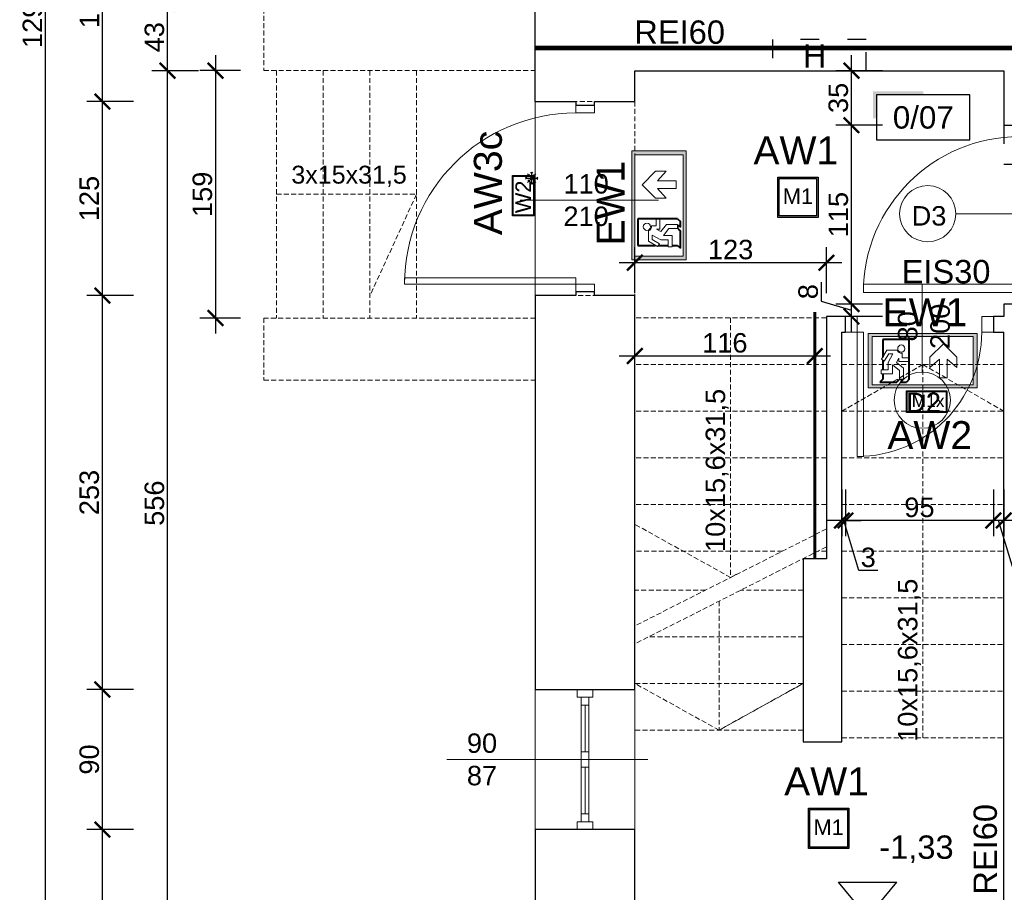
# Model space of a CAD drawing. Header units: millimetres. Extents: x 2709036 to 2756280, y 168165 to 192362.
# Tile 68 of 192: x 2713859 to 2714492, y 190786 to 191347. Entities that reach past the tile are written whole.
import ezdxf
from ezdxf.enums import TextEntityAlignment as Align

# ---------------------------------------------------------------- set-up
doc = ezdxf.new("R2010")
doc.units = ezdxf.units.MM
doc.header["$MEASUREMENT"] = 0
for name, pattern in [('ACAD_ISO03W100', [30, 12, -18]), ('HIDDEN2', [4.7625, 3.175, -1.5875]), ('UKRYTE', [9.525, 6.35, -3.175])]:
    doc.linetypes.add(name, pattern=pattern)
for name, color, linetype, lineweight in [('2 - LINIA WIDOKOWA', 251, 'Continuous', 13), ('__MAZ_EKSP_PROJ', 3, 'Continuous', 0), ('__MAZ_LIKWIDACJE', 6, 'ACAD_ISO03W100', 30), ('__MAZ_OPIS_STOLARKA', 7, 'Continuous', 0), ('__MAZ_SCHODY', 7, 'Continuous', 0), ('__MAZ_STOLARKA DRZWIOWA ISTN', 7, 'Continuous', 9), ('__MAZ_STOLARKA DRZWIOWA NOWA', 7, 'Continuous', 9), ('__MAZ_STOLARKA OKIENNA', 7, 'Continuous', 9), ('__MAZ_WYMIARY', 7, 'Continuous', 9), ('__MAZ_ŚCIANY ISTNIEJĄCE', 7, 'Continuous', 30), ('Oświetlenie ewakuacyjne', 3, 'Continuous', 20), ('SCHODY_POR.', 7, 'UKRYTE', 25)]:
    doc.layers.add(name, color=color, linetype=linetype, lineweight=lineweight)
doc.layers.add('6 - OPISY', color=7, linetype='Continuous')
doc.layers.add('Oświetlenie awaryjne', color=1, linetype='Continuous')
doc.styles.add('Arial', font='arial.ttf')
doc.styles.add('Dimensions', font='arial.ttf')
doc.styles.add('Malanow_1_100', font='isocpeur.ttf')
doc.styles.get("Standard").update_dxf_attribs({"font": 'arial.ttf'})
doc.styles.add('styl1', font='arial.ttf')
doc.dimstyles.new('100', dxfattribs={"dimtxt": 10, "dimasz": 10, "dimexe": 18, "dimexo": 15, "dimgap": 9, "dimtad": 1, "dimdec": 1, "dimrnd": 0.5, "dimdsep": 46, "dimtxsty": 'Dimensions', "dimblk": 'ARCHTICK', "dimcen": 9, "dimdle": 10, "dimadec": 1, "dimazin": 2, "dimtfac": 1, "dimtdec": 4, "dimtofl": 0, "dimtmove": 2, "dimatfit": 3, "dimfxl": 1, "dimtolj": 1, "dimtzin": 0, "dimarcsym": 0})

# ---------------------------------------------------------------- blocks, each defined once
blk = doc.blocks.new('_ArchTick')
at = {"color": 0, "linetype": 'ByBlock', "const_width": 0.15}
blk.add_lwpolyline([(-0.5, -0.5), (0.5, 0.5)], dxfattribs=at)
blk = doc.blocks.new('*D729')
at = {"layer": '__MAZ_WYMIARY', "color": 0, "lineweight": -2}
for p, q in [((2714254.68, 191171.11), (2714254.68, 191200.65)), ((2714377.68, 191171.11), (2714377.68, 191200.65)), ((2714387.68, 191190.65), (2714244.68, 191190.65))]:
    blk.add_line(p, q, dxfattribs=at)
at = {"layer": 'Defpoints', "color": 0, "lineweight": 30}
for p in [(2714254.68, 191190.65), (2714254.68, 191156.11), (2714377.68, 191156.11)]:
    blk.add_point(p, dxfattribs=at)
at = {"layer": '__MAZ_WYMIARY', "color": 0, "lineweight": -2, "xscale": 10, "yscale": 10, "zscale": 10, "rotation": 180}
blk.add_blockref('_ArchTick', (2714254.68, 191190.65), dxfattribs=at)
at = {"layer": '__MAZ_WYMIARY', "color": 0, "lineweight": -2, "xscale": 10, "yscale": 10, "zscale": 10}
blk.add_blockref('_ArchTick', (2714377.68, 191190.65), dxfattribs=at)
at = {"layer": '__MAZ_WYMIARY', "color": 0, "lineweight": 5, "insert": (2714316.18, 191199.03), "char_height": 12.5, "attachment_point": 5, "style": 'Arial'}
blk.add_mtext('\\A1;123', dxfattribs=at)
blk = doc.blocks.new('*U10')
at = {"layer": '6 - OPISY'}
for p, q in [((-12.5, 15), (12.5, 15)), ((0, 0), (-12.5, 15)), ((0, 0), (12.5, 15))]:
    blk.add_line(p, q, dxfattribs=at)
blk.add_attdef('KOTAWYS', (5, 25), '', height=10, dxfattribs=at)
blk = doc.blocks.new('*U9')
at = {"ltscale": 10}
blk.add_hatch(color=256, dxfattribs=at).paths.add_polyline_path([(0, 26), (-25, 26), (-27, 26), (-27, 11.46), (-25, 11.46), (-25, 24), (0, 24)])
blk.add_lwpolyline([(-25, 0), (25, 0), (25, 24), (-25, 24)], close=True, dxfattribs=at)
at = {"layer": '6 - OPISY'}
for tag, p in [('NRPOM', (0, 6)), ('WYSPOM', (3.39, -15.66))]:
    blk.add_attdef(tag, text='', height=12, dxfattribs=at).set_placement(p, align=Align.CENTER)
blk = doc.blocks.new('*D732')
at = {"layer": '__MAZ_WYMIARY', "color": 0, "lineweight": -2}
for p, q in [((2714254.68, 191110.68), (2714254.68, 191140.68)), ((2714370.25, 191110.68), (2714370.25, 191140.68)), ((2714380.25, 191130.68), (2714244.68, 191130.68))]:
    blk.add_line(p, q, dxfattribs=at)
at = {"layer": 'Defpoints', "color": 0, "lineweight": 30}
for p in [(2714254.68, 191130.68), (2714254.68, 191053.16), (2714370.25, 191053.16)]:
    blk.add_point(p, dxfattribs=at)
at = {"layer": '__MAZ_WYMIARY', "color": 0, "lineweight": -2, "xscale": 10, "yscale": 10, "zscale": 10, "rotation": 180}
blk.add_blockref('_ArchTick', (2714254.68, 191130.68), dxfattribs=at)
at = {"layer": '__MAZ_WYMIARY', "color": 0, "lineweight": -2, "xscale": 10, "yscale": 10, "zscale": 10}
blk.add_blockref('_ArchTick', (2714370.25, 191130.68), dxfattribs=at)
at = {"layer": '__MAZ_WYMIARY', "color": 0, "lineweight": 5, "insert": (2714312.47, 191139.06), "char_height": 12.5, "attachment_point": 5, "style": 'Arial'}
blk.add_mtext('\\A1;116', dxfattribs=at)
blk = doc.blocks.new('*D871')
at = {"layer": '__MAZ_WYMIARY', "color": 0, "lineweight": -2}
for p, q in [((2714254.68, 191171.11), (2714254.68, 191200.65)), ((2714377.68, 191171.11), (2714377.68, 191200.65)), ((2714387.68, 191190.65), (2714244.68, 191190.65))]:
    blk.add_line(p, q, dxfattribs=at)
at = {"layer": 'Defpoints', "color": 0, "lineweight": 30}
for p in [(2714254.68, 191190.65), (2714254.68, 191156.11), (2714377.68, 191156.11)]:
    blk.add_point(p, dxfattribs=at)
at = {"layer": '__MAZ_WYMIARY', "color": 0, "lineweight": -2, "xscale": 10, "yscale": 10, "zscale": 10, "rotation": 180}
blk.add_blockref('_ArchTick', (2714254.68, 191190.65), dxfattribs=at)
at = {"layer": '__MAZ_WYMIARY', "color": 0, "lineweight": -2, "xscale": 10, "yscale": 10, "zscale": 10}
blk.add_blockref('_ArchTick', (2714377.68, 191190.65), dxfattribs=at)
at = {"layer": '__MAZ_WYMIARY', "color": 0, "lineweight": 5, "insert": (2714316.18, 191199.03), "char_height": 12.5, "attachment_point": 5, "style": 'Arial'}
blk.add_mtext('\\A1;123', dxfattribs=at)
blk = doc.blocks.new('*D909')
at = {"layer": '__MAZ_WYMIARY', "color": 0, "lineweight": -2}
for p, q in [((2713985.22, 191324.1), (2713985.22, 191145.1)), ((2714001.3, 191314.1), (2713975.22, 191314.1)), ((2714001.3, 191155.1), (2713975.22, 191155.1))]:
    blk.add_line(p, q, dxfattribs=at)
at = {"layer": 'Defpoints', "color": 0, "lineweight": 30}
for p in [(2714016.3, 191314.1), (2713985.22, 191155.1), (2714016.3, 191155.1)]:
    blk.add_point(p, dxfattribs=at)
at = {"layer": '__MAZ_WYMIARY', "color": 0, "lineweight": -2, "xscale": 10, "yscale": 10, "zscale": 10}
for p, rotation in [((2713985.22, 191314.1), 90), ((2713985.22, 191155.1), 270)]:
    blk.add_blockref('_ArchTick', p, dxfattribs=dict(at, rotation=rotation))
at = {"layer": '__MAZ_WYMIARY', "color": 0, "lineweight": 5, "insert": (2713976.84, 191234.6), "char_height": 12.5, "attachment_point": 5, "rotation": 90, "style": 'Arial'}
blk.add_mtext('\\A1;159', dxfattribs=at)
blk = doc.blocks.new('*D1044')
at = {"layer": '__MAZ_WYMIARY', "color": 0, "lineweight": -2}
for p, q in [((2713954.41, 190748.08), (2713954.41, 191324.08)), ((2713974.41, 191314.08), (2713944.41, 191314.08)), ((2713974.41, 190758.08), (2713944.41, 190758.08))]:
    blk.add_line(p, q, dxfattribs=at)
at = {"layer": 'Defpoints', "color": 0, "lineweight": 30}
for p in [(2713954.41, 191314.08), (2714254.68, 191314.08), (2714254.68, 190758.08)]:
    blk.add_point(p, dxfattribs=at)
at = {"layer": '__MAZ_WYMIARY', "color": 0, "lineweight": -2, "xscale": 10, "yscale": 10, "zscale": 10}
for p, rotation in [((2713954.41, 191314.08), 90), ((2713954.41, 190758.08), 270)]:
    blk.add_blockref('_ArchTick', p, dxfattribs=dict(at, rotation=rotation))
at = {"layer": '__MAZ_WYMIARY', "color": 0, "lineweight": 5, "insert": (2713946.02, 191036.08), "char_height": 12.5, "attachment_point": 5, "rotation": 90, "style": 'Arial'}
blk.add_mtext('\\A1;556', dxfattribs=at)
blk = doc.blocks.new('*D1045')
at = {"layer": '__MAZ_WYMIARY', "color": 0, "lineweight": -2}
for p, q in [((2713954.41, 191304.08), (2713954.41, 191367.08)), ((2713974.41, 191357.08), (2713944.41, 191357.08)), ((2713974.41, 191314.08), (2713944.41, 191314.08))]:
    blk.add_line(p, q, dxfattribs=at)
at = {"layer": 'Defpoints', "color": 0, "lineweight": 30}
for p in [(2713954.41, 191357.08), (2714300.02, 191357.08), (2714300.02, 191314.08)]:
    blk.add_point(p, dxfattribs=at)
at = {"layer": '__MAZ_WYMIARY', "color": 0, "lineweight": -2, "xscale": 10, "yscale": 10, "zscale": 10}
for p, rotation in [((2713954.41, 191357.08), 90), ((2713954.41, 191314.08), 270)]:
    blk.add_blockref('_ArchTick', p, dxfattribs=dict(at, rotation=rotation))
at = {"layer": '__MAZ_WYMIARY', "color": 0, "lineweight": 5, "insert": (2713946.02, 191335.58), "char_height": 12.5, "attachment_point": 5, "rotation": 90, "style": 'Arial'}
blk.add_mtext('\\A1;43', dxfattribs=at)
blk = doc.blocks.new('*D1050')
at = {"layer": '__MAZ_WYMIARY', "color": 0, "lineweight": -2}
for p, q in [((2713912.56, 190691.08), (2713912.56, 190836.33)), ((2713932.56, 190826.33), (2713902.56, 190826.33)), ((2713932.56, 190701.08), (2713902.56, 190701.08))]:
    blk.add_line(p, q, dxfattribs=at)
at = {"layer": 'Defpoints', "color": 0, "lineweight": 30}
for p in [(2713912.56, 190826.33), (2714190.68, 190826.33), (2714190.68, 190701.08)]:
    blk.add_point(p, dxfattribs=at)
at = {"layer": '__MAZ_WYMIARY', "color": 0, "lineweight": -2, "xscale": 10, "yscale": 10, "zscale": 10}
for p, rotation in [((2713912.56, 190826.33), 90), ((2713912.56, 190701.08), 270)]:
    blk.add_blockref('_ArchTick', p, dxfattribs=dict(at, rotation=rotation))
at = {"layer": '__MAZ_WYMIARY', "color": 0, "lineweight": 5, "insert": (2713904.18, 190763.7), "char_height": 12.5, "attachment_point": 5, "rotation": 90, "style": 'Arial'}
blk.add_mtext('\\A1;125', dxfattribs=at)
blk = doc.blocks.new('*D1051')
at = {"layer": '__MAZ_WYMIARY', "color": 0, "lineweight": -2}
for p, q in [((2713912.56, 190816.33), (2713912.56, 190926.33)), ((2713932.56, 190916.33), (2713902.56, 190916.33)), ((2713932.56, 190826.33), (2713902.56, 190826.33))]:
    blk.add_line(p, q, dxfattribs=at)
at = {"layer": 'Defpoints', "color": 0, "lineweight": 30}
for p in [(2713912.56, 190916.33), (2714190.68, 190916.33), (2714190.68, 190826.33)]:
    blk.add_point(p, dxfattribs=at)
at = {"layer": '__MAZ_WYMIARY', "color": 0, "lineweight": -2, "xscale": 10, "yscale": 10, "zscale": 10}
for p, rotation in [((2713912.56, 190916.33), 90), ((2713912.56, 190826.33), 270)]:
    blk.add_blockref('_ArchTick', p, dxfattribs=dict(at, rotation=rotation))
at = {"layer": '__MAZ_WYMIARY', "color": 0, "lineweight": 5, "insert": (2713904.18, 190871.33), "char_height": 12.5, "attachment_point": 5, "rotation": 90, "style": 'Arial'}
blk.add_mtext('\\A1;90', dxfattribs=at)
blk = doc.blocks.new('*D1052')
at = {"layer": '__MAZ_WYMIARY', "color": 0, "lineweight": -2}
for p, q in [((2713912.56, 190906.33), (2713912.56, 191179.53)), ((2713932.56, 191169.53), (2713902.56, 191169.53)), ((2713932.56, 190916.33), (2713902.56, 190916.33))]:
    blk.add_line(p, q, dxfattribs=at)
at = {"layer": 'Defpoints', "color": 0, "lineweight": 30}
for p in [(2713912.56, 191169.53), (2714190.62, 191169.53), (2714190.62, 190916.33)]:
    blk.add_point(p, dxfattribs=at)
at = {"layer": '__MAZ_WYMIARY', "color": 0, "lineweight": -2, "xscale": 10, "yscale": 10, "zscale": 10}
for p, rotation in [((2713912.56, 191169.53), 90), ((2713912.56, 190916.33), 270)]:
    blk.add_blockref('_ArchTick', p, dxfattribs=dict(at, rotation=rotation))
at = {"layer": '__MAZ_WYMIARY', "color": 0, "lineweight": 5, "insert": (2713904.17, 191042.93), "char_height": 12.5, "attachment_point": 5, "rotation": 90, "style": 'Arial'}
blk.add_mtext('\\A1;253', dxfattribs=at)
blk = doc.blocks.new('*D1053')
at = {"layer": '__MAZ_WYMIARY', "color": 0, "lineweight": -2}
for p, q in [((2713912.56, 191159.53), (2713912.56, 191304.25)), ((2713932.56, 191294.25), (2713902.56, 191294.25)), ((2713932.56, 191169.53), (2713902.56, 191169.53))]:
    blk.add_line(p, q, dxfattribs=at)
at = {"layer": 'Defpoints', "color": 0, "lineweight": 30}
for p in [(2713912.56, 191294.25), (2714190.68, 191294.25), (2714190.56, 191169.53)]:
    blk.add_point(p, dxfattribs=at)
at = {"layer": '__MAZ_WYMIARY', "color": 0, "lineweight": -2, "xscale": 10, "yscale": 10, "zscale": 10}
for p, rotation in [((2713912.56, 191294.25), 90), ((2713912.56, 191169.53), 270)]:
    blk.add_blockref('_ArchTick', p, dxfattribs=dict(at, rotation=rotation))
at = {"layer": '__MAZ_WYMIARY', "color": 0, "lineweight": 5, "insert": (2713904.18, 191231.89), "char_height": 12.5, "attachment_point": 5, "rotation": 90, "style": 'Arial'}
blk.add_mtext('\\A1;125', dxfattribs=at)
blk = doc.blocks.new('*D1054')
at = {"layer": '__MAZ_WYMIARY', "color": 0, "lineweight": -2}
for p, q in [((2713912.56, 191284.25), (2713912.56, 191427.67)), ((2713932.56, 191417.67), (2713902.56, 191417.67)), ((2713932.56, 191294.25), (2713902.56, 191294.25))]:
    blk.add_line(p, q, dxfattribs=at)
at = {"layer": 'Defpoints', "color": 0, "lineweight": 30}
for p in [(2713912.56, 191417.67), (2714190.68, 191417.67), (2714190.68, 191294.25)]:
    blk.add_point(p, dxfattribs=at)
at = {"layer": '__MAZ_WYMIARY', "color": 0, "lineweight": -2, "xscale": 10, "yscale": 10, "zscale": 10}
for p, rotation in [((2713912.56, 191417.67), 90), ((2713912.56, 191294.25), 270)]:
    blk.add_blockref('_ArchTick', p, dxfattribs=dict(at, rotation=rotation))
at = {"layer": '__MAZ_WYMIARY', "color": 0, "lineweight": 5, "insert": (2713904.28, 191355.96), "char_height": 12.5, "attachment_point": 5, "rotation": 90, "style": 'Arial'}
blk.add_mtext('\\A1;124', dxfattribs=at)
blk = doc.blocks.new('*D1061')
at = {"layer": '__MAZ_WYMIARY', "color": 0, "lineweight": -2}
for p, q in [((2713876.01, 190691.08), (2713876.01, 192005.08)), ((2713896.01, 191995.08), (2713866.01, 191995.08)), ((2713896.01, 190701.08), (2713866.01, 190701.08))]:
    blk.add_line(p, q, dxfattribs=at)
at = {"layer": 'Defpoints', "color": 0, "lineweight": 30}
for p in [(2713876.01, 191995.08), (2714190.68, 191995.08), (2714190.68, 190701.08)]:
    blk.add_point(p, dxfattribs=at)
at = {"layer": '__MAZ_WYMIARY', "color": 0, "lineweight": -2, "xscale": 10, "yscale": 10, "zscale": 10}
for p, rotation in [((2713876.01, 191995.08), 90), ((2713876.01, 190701.08), 270)]:
    blk.add_blockref('_ArchTick', p, dxfattribs=dict(at, rotation=rotation))
at = {"layer": '__MAZ_WYMIARY', "color": 0, "lineweight": 5, "insert": (2713867.63, 191348.08), "char_height": 12.5, "attachment_point": 5, "rotation": 90, "style": 'Arial'}
blk.add_mtext('\\A1;1294', dxfattribs=at)
blk = doc.blocks.new('*D1370')
at = {"layer": '__MAZ_WYMIARY', "color": 0, "lineweight": -2}
for p, q in [((2714484.99, 191044.95), (2714484.99, 191014.95)), ((2714491.68, 191044.95), (2714491.68, 191014.95)), ((2714501.68, 191024.95), (2714474.99, 191024.95)), ((2714497.86, 190993.2), (2714488.34, 191024.95)), ((2714509.95, 190993.2), (2714497.86, 190993.2))]:
    blk.add_line(p, q, dxfattribs=at)
at = {"layer": 'Defpoints', "color": 0, "lineweight": 30}
for p in [(2714484.99, 191146.11), (2714491.68, 191146.11), (2714484.99, 191024.95)]:
    blk.add_point(p, dxfattribs=at)
at = {"layer": '__MAZ_WYMIARY', "color": 0, "lineweight": -2, "xscale": 10, "yscale": 10, "zscale": 10, "rotation": 180}
blk.add_blockref('_ArchTick', (2714484.99, 191024.95), dxfattribs=at)
at = {"layer": '__MAZ_WYMIARY', "color": 0, "lineweight": -2, "xscale": 10, "yscale": 10, "zscale": 10}
blk.add_blockref('_ArchTick', (2714491.68, 191024.95), dxfattribs=at)
at = {"layer": '__MAZ_WYMIARY', "color": 0, "lineweight": 5, "insert": (2714503.91, 191001.45), "char_height": 12.5, "attachment_point": 5, "style": 'Arial'}
blk.add_mtext('\\A1;7', dxfattribs=at)
blk = doc.blocks.new('*D1371')
at = {"layer": '__MAZ_WYMIARY', "color": 0, "lineweight": -2}
for p, q in [((2714389.99, 191044.95), (2714389.99, 191014.95)), ((2714484.99, 191044.95), (2714484.99, 191014.95)), ((2714494.99, 191024.95), (2714379.99, 191024.95))]:
    blk.add_line(p, q, dxfattribs=at)
at = {"layer": 'Defpoints', "color": 0, "lineweight": 30}
for p in [(2714389.99, 191151.11), (2714484.99, 191151.11), (2714389.99, 191024.95)]:
    blk.add_point(p, dxfattribs=at)
at = {"layer": '__MAZ_WYMIARY', "color": 0, "lineweight": -2, "xscale": 10, "yscale": 10, "zscale": 10, "rotation": 180}
blk.add_blockref('_ArchTick', (2714389.99, 191024.95), dxfattribs=at)
at = {"layer": '__MAZ_WYMIARY', "color": 0, "lineweight": -2, "xscale": 10, "yscale": 10, "zscale": 10}
blk.add_blockref('_ArchTick', (2714484.99, 191024.95), dxfattribs=at)
at = {"layer": '__MAZ_WYMIARY', "color": 0, "lineweight": 5, "insert": (2714437.49, 191033.33), "char_height": 12.5, "attachment_point": 5, "style": 'Arial'}
blk.add_mtext('\\A1;95', dxfattribs=at)
blk = doc.blocks.new('*D1372')
at = {"layer": '__MAZ_WYMIARY', "color": 0, "lineweight": -2}
for p, q in [((2714387.68, 191044.95), (2714387.68, 191014.95)), ((2714389.99, 191044.95), (2714389.99, 191014.95)), ((2714387.68, 191024.95), (2714377.68, 191024.95)), ((2714387.68, 191024.95), (2714389.99, 191024.95)), ((2714398.48, 190992.79), (2714388.84, 191024.95)), ((2714389.99, 191024.95), (2714399.99, 191024.95)), ((2714410.67, 190992.79), (2714398.48, 190992.79))]:
    blk.add_line(p, q, dxfattribs=at)
at = {"layer": 'Defpoints', "color": 0, "lineweight": 30}
for p in [(2714387.68, 191146.11), (2714389.99, 191146.11), (2714389.99, 191024.95)]:
    blk.add_point(p, dxfattribs=at)
at = {"layer": '__MAZ_WYMIARY', "color": 0, "lineweight": -2, "xscale": 10, "yscale": 10, "zscale": 10}
blk.add_blockref('_ArchTick', (2714387.68, 191024.95), dxfattribs=at)
at = {"layer": '__MAZ_WYMIARY', "color": 0, "lineweight": -2, "xscale": 10, "yscale": 10, "zscale": 10, "rotation": 180}
blk.add_blockref('_ArchTick', (2714389.99, 191024.95), dxfattribs=at)
at = {"layer": '__MAZ_WYMIARY', "color": 0, "lineweight": 5, "insert": (2714404.58, 191001.18), "char_height": 12.5, "attachment_point": 5, "style": 'Arial'}
blk.add_mtext('\\A1;3', dxfattribs=at)
blk = doc.blocks.new('*D1379')
at = {"layer": '__MAZ_WYMIARY', "color": 0, "lineweight": -2}
for p, q in [((2714374.43, 191178.14), (2714374.43, 191165.91)), ((2714393.81, 191146.11), (2714393.81, 191174.08)), ((2714374.43, 191165.91), (2714393.81, 191160.09)), ((2714413.81, 191164.08), (2714383.81, 191164.08)), ((2714413.81, 191156.11), (2714383.81, 191156.11))]:
    blk.add_line(p, q, dxfattribs=at)
at = {"layer": 'Defpoints', "color": 0, "lineweight": 30}
for p in [(2714393.81, 191164.08), (2714491.68, 191164.08), (2714491.68, 191156.11)]:
    blk.add_point(p, dxfattribs=at)
at = {"layer": '__MAZ_WYMIARY', "color": 0, "lineweight": -2, "xscale": 10, "yscale": 10, "zscale": 10}
for p, rotation in [((2714393.81, 191164.08), 90), ((2714393.81, 191156.11), 270)]:
    blk.add_blockref('_ArchTick', p, dxfattribs=dict(at, rotation=rotation))
at = {"layer": '__MAZ_WYMIARY', "color": 0, "lineweight": 5, "insert": (2714366.05, 191172.03), "char_height": 12.5, "attachment_point": 5, "rotation": 90, "style": 'Arial'}
blk.add_mtext('\\A1;8', dxfattribs=at)
blk = doc.blocks.new('*D1380')
at = {"layer": '__MAZ_WYMIARY', "color": 0, "lineweight": -2}
for p, q in [((2714393.81, 191154.08), (2714393.81, 191289.08)), ((2714413.81, 191279.08), (2714383.81, 191279.08)), ((2714413.81, 191164.08), (2714383.81, 191164.08))]:
    blk.add_line(p, q, dxfattribs=at)
at = {"layer": 'Defpoints', "color": 0, "lineweight": 30}
for p in [(2714393.81, 191279.08), (2714491.68, 191279.08), (2714491.68, 191164.08)]:
    blk.add_point(p, dxfattribs=at)
at = {"layer": '__MAZ_WYMIARY', "color": 0, "lineweight": -2, "xscale": 10, "yscale": 10, "zscale": 10}
for p, rotation in [((2714393.81, 191279.08), 90), ((2714393.81, 191164.08), 270)]:
    blk.add_blockref('_ArchTick', p, dxfattribs=dict(at, rotation=rotation))
at = {"layer": '__MAZ_WYMIARY', "color": 0, "lineweight": 5, "insert": (2714385.43, 191221.58), "char_height": 12.5, "attachment_point": 5, "rotation": 90, "style": 'Arial'}
blk.add_mtext('\\A1;115', dxfattribs=at)
blk = doc.blocks.new('*D1381')
at = {"layer": '__MAZ_WYMIARY', "color": 0, "lineweight": -2}
for p, q in [((2714393.81, 191269.08), (2714393.81, 191324.08)), ((2714413.81, 191314.08), (2714383.81, 191314.08)), ((2714413.81, 191279.08), (2714383.81, 191279.08))]:
    blk.add_line(p, q, dxfattribs=at)
at = {"layer": 'Defpoints', "color": 0, "lineweight": 30}
for p in [(2714393.81, 191314.08), (2714491.68, 191314.08), (2714491.68, 191279.08)]:
    blk.add_point(p, dxfattribs=at)
at = {"layer": '__MAZ_WYMIARY', "color": 0, "lineweight": -2, "xscale": 10, "yscale": 10, "zscale": 10}
for p, rotation in [((2714393.81, 191314.08), 90), ((2714393.81, 191279.08), 270)]:
    blk.add_blockref('_ArchTick', p, dxfattribs=dict(at, rotation=rotation))
at = {"layer": '__MAZ_WYMIARY', "color": 0, "lineweight": 5, "insert": (2714385.42, 191296.58), "char_height": 12.5, "attachment_point": 5, "rotation": 90, "style": 'Arial'}
blk.add_mtext('\\A1;35', dxfattribs=at)
blk = doc.blocks.new('90')
at = {"color": 0, "linetype": 'Continuous', "lineweight": 5}
for p, q in [((30102.84, -38884.85), (30102.84, -38878.44)), ((30113.27, -38878.44), (30113.27, -38885.98)), ((30107.55, -38884.85), (30102.84, -38884.85)), ((30107.55, -38885.98), (30107.55, -38884.85)), ((30113.27, -38885.98), (30107.55, -38885.98)), ((30015.67, -38967.31), (30015.67, -38972.02)), ((30102.84, -38967.31), (30015.67, -38967.31)), ((30015.67, -38967.31), (30015.67, -38972.02)), ((30102.84, -38972.02), (30102.84, -38967.31)), ((30015.67, -38972.02), (30102.84, -38972.02)), ((30102.84, -38978.44), (30102.84, -38972.02)), ((30102.84, -38972.02), (30107.55, -38972.02)), ((30107.55, -38972.02), (30107.55, -38970.89)), ((30107.55, -38970.89), (30113.27, -38970.89)), ((30113.27, -38970.89), (30113.27, -38978.44))]:
    blk.add_line(p, q, dxfattribs=at)
blk.add_arc((30102.84, -38972.02), 87.17, 90, 180, dxfattribs=at)
blk = doc.blocks.new('*U701')
at = {"layer": 'Oświetlenie awaryjne'}
h = blk.add_hatch(color=256, dxfattribs=at)
h.paths.add_polyline_path([(-13, 7), (13, 7), (13, -7), (-13, -7)])
h.paths.add_polyline_path([(-12.5, 6.5), (12.5, 6.5), (12.5, -6.5), (-12.5, -6.5)], flags=16)
at = {"layer": 'Oświetlenie awaryjne', "linetype": 'ByBlock'}
for p, q in [((-12.5, 6.5), (12.5, 6.5)), ((-12.5, -6.5), (-12.5, 6.5)), ((12.5, 6.5), (12.5, -6.5)), ((12.5, -6.5), (-12.5, -6.5))]:
    blk.add_line(p, q, dxfattribs=at)
at = {"layer": 'Oświetlenie awaryjne', "color": 7, "linetype": 'ByBlock'}
for p, q in [((8.19, -5.32), (7.36, -4.68)), ((7.36, -5.32), (15.14, -5.32)), ((8.19, -5.32), (7.36, -5.96)), ((8.5, -2.57), (11.25, -5.32)), ((8.5, -8.07), (11.25, -5.32)), ((9.87, -3.94), (8.83, -3.81)), ((9.87, -3.94), (9.74, -2.9)), ((11.25, -2.26), (10.61, -1.43)), ((11.25, -1.43), (11.25, -9.21)), ((11.25, -2.26), (11.89, -1.43)), ((11.25, -5.32), (14, -2.57)), ((11.25, -5.32), (14, -8.07)), ((12.63, -3.94), (12.76, -2.9)), ((12.63, -3.94), (13.67, -3.81)), ((14.31, -5.32), (15.14, -4.68)), ((14.31, -5.32), (15.14, -5.96)), ((9.87, -6.7), (8.83, -6.83)), ((9.87, -6.7), (9.74, -7.74)), ((11.25, -8.38), (10.61, -9.21)), ((11.25, -8.38), (11.89, -9.21)), ((12.63, -6.7), (13.67, -6.83)), ((12.63, -6.7), (12.76, -7.74))]:
    blk.add_line(p, q, dxfattribs=at)
at = {"layer": 'Oświetlenie awaryjne', "linetype": 'ByBlock'}
blk.add_lwpolyline([(-13, 7), (13, 7), (13, -7), (-13, -7)], close=True, dxfattribs=at)
at = {"layer": 'Oświetlenie awaryjne', "attachment_point": 1, "style": 'Malanow_1_100'}
for s, insert, char_height in [('{\\fArial|b0|i0|c238|p34;AW3\\C5;c}', (-25.34, 31.85), 18), ('{\\fArial|b0|i0|c238|p34;W2}', (-11.23, 5.13), 10)]:
    blk.add_mtext_dynamic_manual_height_columns(s, width=42.9792, gutter_width=669.53, heights=[0], dxfattribs=dict(at, insert=insert, char_height=char_height))
blk = doc.blocks.new('DG')
at = {"layer": 'Oświetlenie ewakuacyjne', "linetype": 'ByBlock'}
h = blk.add_hatch(color=256, dxfattribs=at)
h.paths.add_polyline_path([(-0.92, 34.23), (69.08, 34.23), (69.08, -0.77), (-0.92, -0.77)])
h.paths.add_polyline_path([(1.54, 32.26), (66.63, 32.26), (66.63, 1.21), (1.54, 1.21)], flags=16)
at = {"layer": 'Oświetlenie ewakuacyjne'}
for p, q in [((12.09, 19.05), (20.78, 27.53)), ((20.78, 27.53), (29.47, 19.05)), ((12.09, 12.28), (12.09, 19.05)), ((29.47, 19.05), (29.47, 12.28)), ((47.27, 21.68), (47.27, 18.64)), ((57, 23.48), (50.5, 23.49)), ((56.23, 15.6), (53.21, 21.11)), ((53.21, 21.11), (55.91, 21.11)), ((55.91, 21.11), (58.82, 16.48)), ((60.56, 17.65), (57, 23.48)), ((18.37, 17.8), (12.09, 12.28)), ((18.37, 5.81), (18.37, 17.8)), ((29.47, 12.28), (23.19, 17.8)), ((23.19, 17.8), (23.19, 5.81)), ((47.27, 18.64), (42.7, 18.64)), ((42.7, 18.64), (42.7, 16.29)), ((42.7, 16.29), (49.38, 16.28)), ((50.94, 15.55), (46.32, 11.89)), ((48.88, 10.54), (53.52, 13.99)), ((49.38, 16.28), (49.38, 18.44)), ((49.38, 18.44), (50.94, 15.55)), ((53.52, 13.99), (53.51, 8.22)), ((56.23, 10.93), (56.23, 15.6)), ((58.82, 16.48), (60.56, 17.65)), ((46.32, 11.89), (46.32, 4.82)), ((48.88, 4.82), (48.88, 10.54)), ((53.51, 8.22), (60.78, 8.22)), ((60.79, 10.93), (56.23, 10.93)), ((60.78, 8.22), (60.79, 10.93)), ((23.19, 5.81), (18.37, 5.81)), ((46.32, 4.82), (48.88, 4.82)), ((46.75, 4.39), (49.31, 4.39))]:
    blk.add_line(p, q, dxfattribs=at)
at = {"layer": 'Oświetlenie ewakuacyjne', "lineweight": 40}
for p, q in [((42.7, 30.38), (59.77, 30.38)), ((42.7, 4.82), (42.7, 30.38)), ((59.77, 30.38), (59.77, 18.95)), ((59.77, 17.11), (59.77, 10.93)), ((59.77, 8.22), (59.77, 4.82)), ((42.7, 4.82), (44.51, 3.02)), ((48.13, 3.02), (44.51, 3.02)), ((46.75, 4.39), (48.13, 3.02)), ((49.31, 4.39), (50.69, 3.02)), ((61.58, 3.02), (50.69, 3.02)), ((59.77, 4.82), (61.58, 3.02))]:
    blk.add_line(p, q, dxfattribs=at)
at = {"layer": 'Oświetlenie ewakuacyjne'}
for points in [[(-0.92, 34.23), (69.08, 34.23), (69.08, -0.77), (-0.92, -0.77)], [(1.54, 32.26), (66.63, 32.26), (66.63, 1.21), (1.54, 1.21)]]:
    blk.add_lwpolyline(points, close=True, dxfattribs=at)
blk.add_circle((47.8, 24.52), 2.34, dxfattribs=at)
blk.add_arc((47.8, 24.52), 2.88, 259.40031, 339.13959, dxfattribs=at)
blk = doc.blocks.new('*U714')
at = {"layer": 'Oświetlenie ewakuacyjne', "color": 1, "linetype": 'ByBlock', "xscale": -1, "rotation": 359.9999999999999}
blk.add_blockref('DG', (69.08, 0.76), dxfattribs=at)
at = {"layer": 'Oświetlenie ewakuacyjne', "insert": (9.21, 57.69), "char_height": 18, "attachment_point": 1, "style": 'Malanow_1_100'}
blk.add_mtext_dynamic_manual_height_columns('{\\fArial|b0|i0|c238|p34;EW1}', width=42.9792, gutter_width=669.53, heights=[0], dxfattribs=at)
blk = doc.blocks.new('*U718')
at = {"layer": 'Oświetlenie awaryjne'}
h = blk.add_hatch(color=256, dxfattribs=at)
h.dxf.hatch_style = 1
h.paths.add_polyline_path([(-13, -13), (13, -13), (13, 13), (-13, 13)])
h.paths.add_polyline_path([(-12, -12), (12, -12), (12, 12), (-12, 12)], flags=16)
for points in [[(-13, 13), (13, 13), (13, -13), (-13, -13)], [(-12, 12), (12, 12), (12, -12), (-12, -12)]]:
    blk.add_lwpolyline(points, close=True, dxfattribs=at)
at = {"layer": 'Oświetlenie awaryjne', "attachment_point": 1, "style": 'Malanow_1_100'}
for s, width, insert, char_height in [('{\\fArial|b0|i0|c238|p34;AW1}', 59.6663, (-28.61, 39.11), 18), ('\\pxqc;{\\fArial|b0|i0|c238|p34;M1}', 26, (-13, 5.68), 10)]:
    blk.add_mtext_dynamic_manual_height_columns(s, width=width, gutter_width=669.53, heights=[0], dxfattribs=dict(at, insert=insert, char_height=char_height))
blk = doc.blocks.new('*U724')
at = {"layer": 'Oświetlenie awaryjne'}
h = blk.add_hatch(color=256, dxfattribs=at)
h.paths.add_polyline_path([(-13, 7), (13, 7), (13, -7), (-13, -7)])
h.paths.add_polyline_path([(-12.5, 6.5), (12.5, 6.5), (12.5, -6.5), (-12.5, -6.5)], flags=16)
at = {"layer": 'Oświetlenie awaryjne', "linetype": 'ByBlock'}
for p, q in [((-12.5, 6.5), (12.5, 6.5)), ((-12.5, -6.5), (-12.5, 6.5)), ((12.5, 6.5), (12.5, -6.5)), ((12.5, -6.5), (-12.5, -6.5))]:
    blk.add_line(p, q, dxfattribs=at)
blk.add_lwpolyline([(-13, 7), (13, 7), (13, -7), (-13, -7)], close=True, dxfattribs=at)
at = {"layer": 'Oświetlenie awaryjne', "attachment_point": 1, "style": 'Malanow_1_100'}
for s, insert, char_height in [('{\\fArial|b0|i0|c238|p34;M1x}', (-9.68, 4.41), 8), ('{\\fArial|b0|i0|c238|p34;AW2}', (-25.34, -12.59), 18)]:
    blk.add_mtext_dynamic_manual_height_columns(s, width=42.9792, gutter_width=669.53, heights=[0], dxfattribs=dict(at, insert=insert, char_height=char_height))

msp = doc.modelspace()

# ---------------------------------------------------------------- linework, layer by layer
at = {"layer": '2 - LINIA WIDOKOWA', "color": 252, "linetype": 'Continuous', "ltscale": 5}
msp.add_line((2714190.68, 191294.25), (2714190.68, 191169.53), dxfattribs=at)
at = {"layer": '__MAZ_EKSP_PROJ', "linetype": 'ACAD_ISO03W100', "const_width": 3}
msp.add_lwpolyline([(2714508.27, 190701.08), (2714508.27, 191328.58), (2714190.68, 191328.58)], dxfattribs=at)
at = {"layer": '__MAZ_LIKWIDACJE', "color": 252}
for p, q in [((2714491.68, 191279.08), (2714491.68, 191254.08)), ((2714491.68, 191254.08), (2714521.68, 191254.08))]:
    msp.add_line(p, q, dxfattribs=at)
msp.add_lwpolyline([(2714403.18, 191334.08), (2714343.18, 191334.08), (2714343.18, 191314.08), (2714403.18, 191314.08)], close=True, dxfattribs=at)
at = {"layer": '__MAZ_OPIS_STOLARKA', "color": 252}
for points in [[(2714181.04, 191230.83), (2714269.76, 191230.83)], [(2714460.89, 191222.12), (2714537.07, 191222.12)], [(2714439.3, 191120.38), (2714439.3, 191176.99)], [(2714133.75, 190871.33), (2714263.07, 190871.33)]]:
    msp.add_lwpolyline(points, dxfattribs=at)
for centre in [(2714442.81, 191222.12), (2714439.3, 191102.31)]:
    msp.add_circle(centre, 18.07, dxfattribs=at)
at = {"layer": '__MAZ_SCHODY', "color": 252, "linetype": 'HIDDEN2', "lineweight": 5}
for p, q in [((2714016.3, 191354.1), (2714016.3, 191314.1)), ((2714016.3, 191314.1), (2714190.68, 191314.1)), ((2714024.35, 191314.1), (2714024.35, 191155.1)), ((2714054.35, 191314.1), (2714054.35, 191155.1)), ((2714084.35, 191314.1), (2714084.35, 191155.1)), ((2714114.35, 191314.1), (2714114.35, 191155.1)), ((2714016.3, 191155.1), (2714016.3, 191115.1)), ((2714190.68, 191155.1), (2714016.3, 191155.1)), ((2714190.68, 191115.1), (2714190.68, 191155.1)), ((2714377.68, 191155.2), (2714254.68, 191155.2)), ((2714377.68, 191125.2), (2714254.68, 191125.2)), ((2714387.68, 191125.2), (2714491.68, 191125.2)), ((2714016.3, 191115.1), (2714190.68, 191115.1)), ((2714377.68, 191095.2), (2714254.68, 191095.2)), ((2714387.68, 191095.2), (2714491.68, 191095.2)), ((2714377.68, 191065.2), (2714254.68, 191065.2)), ((2714387.68, 191065.2), (2714491.68, 191065.2)), ((2714377.68, 191035.2), (2714254.68, 191035.2)), ((2714387.68, 191035.2), (2714491.68, 191035.2)), ((2714377.68, 191019.5), (2714254.68, 190957.2)), ((2714377.68, 191008.01), (2714254.68, 190945.71)), ((2714349.45, 191005.2), (2714254.68, 191005.2)), ((2714377.68, 191005.2), (2714372.12, 191005.2)), ((2714387.68, 191005.2), (2714491.68, 191005.2)), ((2714300.09, 190980.2), (2714254.68, 190980.2)), ((2714362.81, 190980.2), (2714322.76, 190980.2)), ((2714387.68, 190975.2), (2714491.68, 190975.2)), ((2714362.81, 190950.2), (2714263.53, 190950.2)), ((2714387.68, 190945.2), (2714491.68, 190945.2)), ((2714362.81, 190920.2), (2714254.68, 190920.2)), ((2714190.68, 190916.33), (2714190.68, 190826.33)), ((2714254.68, 190826.33), (2714254.68, 190916.33)), ((2714387.68, 190915.2), (2714491.68, 190915.2)), ((2714362.81, 190890.2), (2714254.68, 190890.2)), ((2714387.68, 190885.2), (2714491.68, 190885.2))]:
    msp.add_line(p, q, dxfattribs=at)
msp.add_lwpolyline([(2714190.68, 191294.25), (2714254.68, 191294.25), (2714254.68, 191169.53), (2714190.68, 191169.53)], close=True, dxfattribs=at)
for points in [[(2714024.35, 191234.6), (2714114.35, 191234.6), (2714084.35, 191169.2)], [(2714316.18, 191155.2), (2714316.18, 190988.35), (2714320, 190990.46), (2714316.18, 190988.35), (2714254.68, 191022.46)], [(2714439.68, 190885.2), (2714439.68, 191125.2), (2714387.68, 191095.2), (2714439.68, 191125.2), (2714491.68, 191095.2)], [(2714308.75, 190973.1), (2714308.75, 190890.2), (2714362.81, 190920.2), (2714308.75, 190890.2), (2714254.68, 190920.2)]]:
    msp.add_lwpolyline(points, dxfattribs=at)
at = {"layer": '__MAZ_STOLARKA DRZWIOWA ISTN', "color": 252, "linetype": 'Continuous'}
for points in [[(2714228.68, 191286.89), (2714228.68, 191291.89), (2714216.68, 191291.89), (2714216.68, 191286.89)], [(2714216.68, 191176.89), (2714216.68, 191180.89), (2714106.68, 191180.89), (2714106.68, 191176.89)], [(2714228.68, 191176.89), (2714228.68, 191171.89), (2714216.68, 191171.89), (2714216.68, 191176.89)], [(2714397.49, 191156.11), (2714389.99, 191156.11), (2714389.99, 191146.11), (2714397.49, 191146.11)], [(2714477.49, 191156.11), (2714484.99, 191156.11), (2714484.99, 191146.11), (2714477.49, 191146.11)], [(2714397.49, 191146.11), (2714401.49, 191146.11), (2714401.49, 191066.11), (2714397.49, 191066.11)]]:
    msp.add_lwpolyline(points, close=True, dxfattribs=at)
msp.add_arc((2714216.68, 191176.89), 110, 90, 180, dxfattribs=at)
at = {"layer": '__MAZ_STOLARKA DRZWIOWA ISTN', "color": 252, "linetype": 'Continuous', "extrusion": (0, 0, -1)}
msp.add_arc((-2714397.49, 191146.11), 80, 180, 270, dxfattribs=at)
at = {"layer": '__MAZ_STOLARKA OKIENNA', "color": 252, "linetype": 'Continuous'}
for p, q in [((2714190.68, 190916.33), (2714190.68, 190826.33)), ((2714254.68, 190916.33), (2714254.68, 190826.33)), ((2714220.18, 190906.33), (2714225.18, 190906.33)), ((2714222.68, 190906.33), (2714222.68, 190876.33)), ((2714220.18, 190876.33), (2714225.18, 190876.33)), ((2714220.18, 190866.33), (2714225.18, 190866.33)), ((2714222.68, 190836.33), (2714222.68, 190866.33)), ((2714220.18, 190836.33), (2714225.18, 190836.33))]:
    msp.add_line(p, q, dxfattribs=at)
for points in [[(2714227.68, 190911.33), (2714227.68, 190916.33), (2714217.68, 190916.33), (2714217.68, 190911.33)], [(2714220.18, 190911.33), (2714225.18, 190911.33), (2714225.18, 190871.33), (2714220.18, 190871.33)], [(2714220.18, 190831.33), (2714225.18, 190831.33), (2714225.18, 190871.33), (2714220.18, 190871.33)], [(2714227.68, 190831.33), (2714227.68, 190826.33), (2714217.68, 190826.33), (2714217.68, 190831.33)]]:
    msp.add_lwpolyline(points, close=True, dxfattribs=at)
at = {"layer": '__MAZ_ŚCIANY ISTNIEJĄCE', "color": 252, "ltscale": 15}
for p, q in [((2714190.68, 191294.25), (2714190.68, 191417.67)), ((2714190.68, 191314.1), (2714190.68, 191354.1)), ((2714254.68, 191314.08), (2714491.68, 191314.08)), ((2714254.68, 191294.25), (2714254.68, 191314.08)), ((2714491.68, 191314.08), (2714491.68, 191279.08)), ((2714190.68, 191294.25), (2714216.68, 191294.25)), ((2714216.68, 191294.25), (2714216.68, 191291.89)), ((2714228.68, 191294.25), (2714254.68, 191294.25)), ((2714228.68, 191291.89), (2714228.68, 191294.25)), ((2714216.68, 191291.89), (2714228.68, 191291.89)), ((2714491.68, 191279.08), (2714521.68, 191279.08)), ((2714216.68, 191169.53), (2714190.68, 191169.53)), ((2714190.68, 191169.53), (2714190.68, 190916.33)), ((2714228.68, 191171.89), (2714216.68, 191171.89)), ((2714216.68, 191171.89), (2714216.68, 191169.53)), ((2714228.68, 191169.53), (2714228.68, 191171.89)), ((2714254.68, 191169.53), (2714228.68, 191169.53)), ((2714254.68, 190916.33), (2714254.68, 191169.53)), ((2714491.68, 191164.08), (2714491.68, 191156.11)), ((2714521.68, 191164.08), (2714491.68, 191164.08)), ((2714377.68, 191156.11), (2714377.68, 191000.32)), ((2714389.99, 191156.11), (2714377.68, 191156.11)), ((2714389.99, 191146.11), (2714389.99, 191156.11)), ((2714484.99, 191156.11), (2714484.99, 191146.11)), ((2714491.68, 191156.11), (2714484.99, 191156.11)), ((2714387.68, 190994.32), (2714387.68, 191146.11)), ((2714387.68, 191146.11), (2714389.99, 191146.11)), ((2714484.99, 191146.11), (2714491.68, 191146.11)), ((2714491.68, 190758.08), (2714491.68, 191146.11)), ((2714377.68, 191000.32), (2714362.81, 191000.32)), ((2714362.81, 191000.32), (2714362.81, 190882.62)), ((2714387.68, 190882.62), (2714387.68, 190994.32)), ((2714190.68, 190916.33), (2714254.68, 190916.33)), ((2714362.81, 190882.62), (2714387.68, 190882.62)), ((2714254.68, 190826.33), (2714190.68, 190826.33)), ((2714190.68, 190826.33), (2714190.68, 190701.08)), ((2714254.68, 190758.08), (2714254.68, 190826.33))]:
    msp.add_line(p, q, dxfattribs=at)
at = {"layer": 'SCHODY_POR.', "color": 252, "ltscale": 15, "const_width": 2}
msp.add_lwpolyline([(2714370.25, 191000.32), (2714370.25, 191158.86)], dxfattribs=at)

# ---------------------------------------------------------------- block references
at = {"layer": '6 - OPISY', "color": 252}
for name, p, xscale, yscale, zscale, values in [('*U9', (2714439.97, 191269.65), 1.2, 1.2, 1.2, {'NRPOM': '0/07'}), ('*U10', (2714404.21, 190770), 1.5, 1.5, 1.5, {'KOTAWYS': '-1,33'})]:
    msp.add_blockref(name, p, dxfattribs=dict(at, xscale=xscale, yscale=yscale, zscale=zscale)).add_auto_attribs(values)
at = {"layer": '__MAZ_STOLARKA DRZWIOWA NOWA', "color": 252, "lineweight": -2, "xscale": 1.150091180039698, "yscale": 1.150091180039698, "zscale": 1.150091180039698, "rotation": 359.9999999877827}
msp.add_blockref('90', (2679880.73, 235992.83), dxfattribs=at)
at = {"layer": 'Oświetlenie awaryjne', "linetype": 'ByBlock', "rotation": 90}
msp.add_blockref('*U701', (2714183.06, 191233.72), dxfattribs=at)
at = {"layer": 'Oświetlenie awaryjne'}
for p in [(2714359.45, 191232.68, 0), (2714379.18, 190827.09, 0)]:
    msp.add_blockref('*U718', p, dxfattribs=at)
at = {"layer": 'Oświetlenie awaryjne', "linetype": 'ByBlock'}
msp.add_blockref('*U724', (2714442.2, 191101.4), dxfattribs=at)
at = {"layer": 'Oświetlenie ewakuacyjne', "linetype": 'ByBlock', "rotation": 89.99999999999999}
msp.add_blockref('*U714', (2714287.71, 191192.5), dxfattribs=at)
at = {"layer": 'Oświetlenie ewakuacyjne', "linetype": 'ByBlock'}
msp.add_blockref('*U714', (2714404.57, 191110.16), dxfattribs=at)

# ---------------------------------------------------------------- texts
at = {"layer": '__MAZ_EKSP_PROJ', "linetype": 'ACAD_ISO03W100', "char_height": 15, "attachment_point": 3}
for s, width, insert in [('REI60', 617.9803, (2714312.54, 191346.36)), ('EIS30', 84.9678, (2714483.13, 191192.42))]:
    msp.add_mtext_dynamic_manual_height_columns(s, width=width, gutter_width=12.5, heights=[61.2], dxfattribs=dict(at, insert=insert))
at = {"layer": '__MAZ_EKSP_PROJ', "linetype": 'ACAD_ISO03W100', "insert": (2714472.26, 190842.72), "char_height": 15, "attachment_point": 3, "rotation": 90}
msp.add_mtext_dynamic_manual_height_columns('REI60', width=68.5675, gutter_width=12.5, heights=[61.2], dxfattribs=at)
at = {"layer": '__MAZ_LIKWIDACJE', "color": 252, "insert": (2714377.71, 191331.04), "char_height": 15, "attachment_point": 3}
msp.add_mtext_dynamic_manual_height_columns('H', width=182.3341, gutter_width=12.5, heights=[61.2], dxfattribs=at)
at = {"layer": '__MAZ_OPIS_STOLARKA', "color": 252, "char_height": 12.5, "width": 38.3096, "attachment_point": 5, "style": 'styl1'}
for s, insert in [('\\pxqc;110\\P210', (2714223.34, 191230.83)), ('\\pxqc;D3', (2714443.66, 191220.68)), ('\\pxqc;D2', (2714440.14, 191100.87)), ('90\\P87', (2714156.46, 190871.33))]:
    msp.add_mtext(s, dxfattribs=dict(at, insert=insert))
at = {"layer": '__MAZ_OPIS_STOLARKA', "color": 252, "insert": (2714440.41, 191149.75), "char_height": 12.5, "width": 38.3096, "attachment_point": 5, "rotation": 90, "style": 'styl1'}
msp.add_mtext('80\\P\\pxqc;200', dxfattribs=at)
at = {"layer": '__MAZ_SCHODY', "color": 252, "linetype": 'HIDDEN2', "lineweight": 5, "style": 'styl1'}
msp.add_text('3x15x31,5', height=11.5, dxfattribs=at).set_placement((2714033.98, 191241.49))
for p in [(2714312.66, 191004.73), (2714436.16, 190882.71)]:
    msp.add_text('10x15,6x31,5', height=12.5, rotation=90, dxfattribs=at).set_placement(p)

# ---------------------------------------------------------------- dimensions: what is measured, and where the dimension line sits
at = {"layer": '__MAZ_WYMIARY', "color": 252, "lineweight": 5}
for base, p1, p2, picture, middle in [((2713876.01, 191995.08), (2714190.68, 190701.08), (2714190.68, 191995.08), '*D1061', (2713867.63, 191348.08)), ((2713912.56, 191417.67), (2714190.68, 191294.25), (2714190.68, 191417.67), '*D1054', (2713904.28, 191355.96)), ((2713954.41, 191357.08), (2714300.02, 191314.08), (2714300.02, 191357.08), '*D1045', (2713946.02, 191335.58)), ((2713954.41, 191314.08), (2714254.68, 190758.08), (2714254.68, 191314.08), '*D1044', (2713946.02, 191036.08)), ((2713985.22, 191155.1), (2714016.3, 191314.1), (2714016.3, 191155.1), '*D909', (2713976.84, 191234.6)), ((2714393.81, 191314.08), (2714491.68, 191279.08), (2714491.68, 191314.08), '*D1381', (2714385.42, 191296.58)), ((2713912.56, 191294.25), (2714190.56, 191169.53), (2714190.68, 191294.25), '*D1053', (2713904.18, 191231.89)), ((2714393.81, 191279.08), (2714491.68, 191164.08), (2714491.68, 191279.08), '*D1380', (2714385.43, 191221.58)), ((2713912.56, 191169.53), (2714190.62, 190916.33), (2714190.62, 191169.53), '*D1052', (2713904.17, 191042.93)), ((2714393.81, 191164.08), (2714491.68, 191156.11), (2714491.68, 191164.08), '*D1379', (2714366.05, 191167.91)), ((2713912.56, 190916.33), (2714190.68, 190826.33), (2714190.68, 190916.33), '*D1051', (2713904.18, 190871.33)), ((2713912.56, 190826.33), (2714190.68, 190701.08), (2714190.68, 190826.33), '*D1050', (2713904.18, 190763.7))]:
    dim = msp.add_linear_dim(base=base, p1=p1, p2=p2, angle=90, dimstyle='100', override={"dimtxt": 12.5, "dimexe": 10, "dimgap": 2, "dimdec": 0, "dimtxsty": 'Arial', "dimtmove": 1, "dimfxl": 20, "dimfxlon": 1}, dxfattribs=at)
    dim.commit()
    dim.dimension.update_dxf_attribs({"geometry": picture, "text_midpoint": middle})
for base, p1, p2, picture, middle in [((2714254.68, 191190.65), (2714377.68, 191156.11), (2714254.68, 191156.11), '*D729', (2714316.18, 191199.03)), ((2714254.68, 191190.65), (2714377.68, 191156.11), (2714254.68, 191156.11), '*D871', (2714316.18, 191199.03)), ((2714254.68, 191130.68), (2714370.25, 191053.16), (2714254.68, 191053.16), '*D732', (2714312.47, 191139.06)), ((2714389.99, 191024.95), (2714484.99, 191151.11), (2714389.99, 191151.11), '*D1371', (2714437.49, 191033.33)), ((2714389.99, 191024.95), (2714387.68, 191146.11), (2714389.99, 191146.11), '*D1372', (2714400.48, 191001.18)), ((2714484.99, 191024.95), (2714491.68, 191146.11), (2714484.99, 191146.11), '*D1370', (2714499.86, 191001.45))]:
    dim = msp.add_linear_dim(base=base, p1=p1, p2=p2, dimstyle='100', override={"dimtxt": 12.5, "dimexe": 10, "dimgap": 2, "dimdec": 0, "dimtxsty": 'Arial', "dimtmove": 1, "dimfxl": 20, "dimfxlon": 1}, dxfattribs=at)
    dim.commit()
    dim.dimension.update_dxf_attribs({"geometry": picture, "text_midpoint": middle})

doc.saveas('drawing.dxf')
